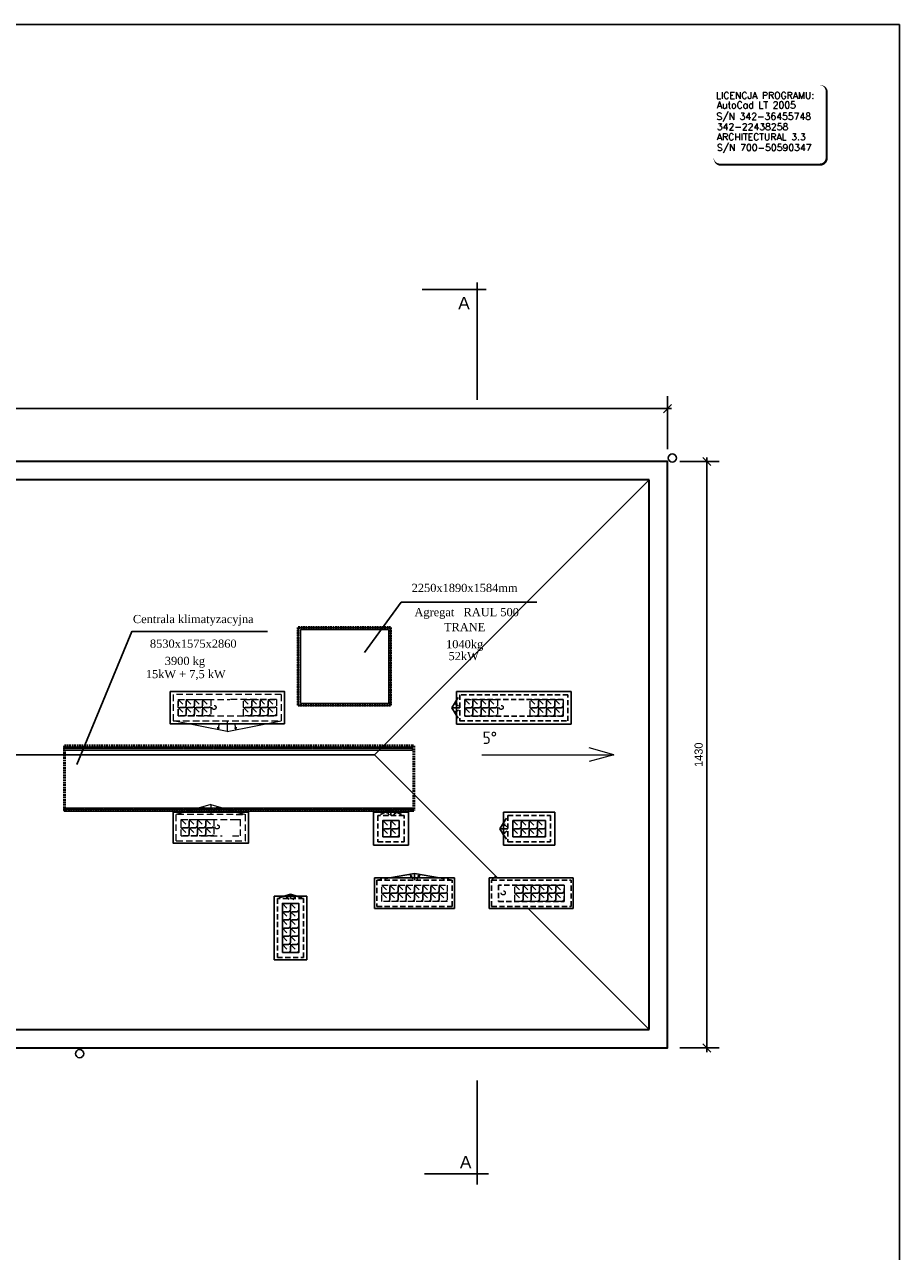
# Model space of a CAD drawing. Header units: millimetres. Extents: x 59723 to 73026, y -136 to 11642.
# Tile 11 of 11: x 70891 to 73026, y 8648 to 11642. Entities that reach past the tile are written whole.
import ezdxf

# ---------------------------------------------------------------- set-up
doc = ezdxf.new("R2010")
doc.units = ezdxf.units.MM
doc.header["$PDMODE"] = 3
for name, pattern in [('ACAD_ISO10W100', [18.5, 12, -3, 0.5, -3]), ('DASHED', [19.05, 12.7, -6.35]), ('KRESKOWA_2', [6, 4, -2]), ('KRESKOWA_X2', [12, 8, -4])]:
    doc.linetypes.add(name, pattern=pattern)
for name, color, linetype, lineweight in [('_wymiary', 1, 'Continuous', 9), ('I-centrala', 6, 'Continuous', 9), ('meble', 230, 'Continuous', 13), ('opisy pom', 3, 'Continuous', 20), ('OPISY POM. 100', 150, 'Continuous', 20), ('przerywana', 7, 'KRESKOWA_X2', 9), ('tabelki', 7, 'Continuous', 0), ('wymiary', 1, 'Continuous', 9)]:
    doc.layers.add(name, color=color, linetype=linetype, lineweight=lineweight)
doc.layers.add('OBRYS SCIAN', color=7, linetype='Continuous')
doc.styles.add('ROMANS', font='ROMANS')
doc.styles.add('SYSTEM', font='TXT')
doc.styles.add('TEXTS', font='romans.shx')
doc.dimstyles.new('Jacek2', dxfattribs={"dimscale": 2, "dimtxt": 10, "dimasz": 10, "dimexe": 15, "dimexo": 15, "dimgap": 5, "dimtad": 1, "dimdec": 0, "dimrnd": 0.5, "dimzin": 0, "dimdsep": 46, "dimtxsty": 'Standard', "dimblk": 'OBLIQUE', "dimcen": 0, "dimdle": 5, "dimadec": 1, "dimazin": 0, "dimtfac": 1, "dimtdec": 0, "dimtofl": 0, "dimtmove": 0, "dimatfit": 3, "dimfxl": 0, "dimtolj": 1, "dimtzin": 0, "dimarcsym": 0})

# ---------------------------------------------------------------- blocks, each defined once
blk = doc.blocks.new('_OBLIQUE')
at = {"color": 0, "linetype": 'ByBlock'}
blk.add_line((-0.5, -0.5), (0.5, 0.5), dxfattribs=at)
blk = doc.blocks.new('*D9')
at = {"layer": '_wymiary', "color": 0, "lineweight": -2}
for p, q in [((61024.7, 10660.2), (61024.7, 10734.8)), ((72460.2, 10605.7), (72460.2, 10734.8)), ((61014.7, 10704.8), (72470.2, 10704.8))]:
    blk.add_line(p, q, dxfattribs=at)
at = {"layer": 'Defpoints', "color": 0}
for p in [(72460.2, 10704.8), (61024.7, 10630.2), (72460.2, 10575.7)]:
    blk.add_point(p, dxfattribs=at)
at = {"layer": '_wymiary', "color": 0, "lineweight": -2, "xscale": 20, "yscale": 20, "zscale": 20, "rotation": 180}
blk.add_blockref('_OBLIQUE', (61024.7, 10704.8), dxfattribs=at)
at = {"layer": '_wymiary', "color": 0, "lineweight": -2, "xscale": 20, "yscale": 20, "zscale": 20}
blk.add_blockref('_OBLIQUE', (72460.2, 10704.8), dxfattribs=at)
at = {"layer": '_wymiary', "color": 0, "insert": (66742.5, 10724.8), "char_height": 20, "attachment_point": 5}
blk.add_mtext('\\A1;11436', dxfattribs=at)
blk = doc.blocks.new('*D10')
at = {"layer": '_wymiary', "color": 0, "lineweight": -2}
for p, q in [((72490.2, 10575.7), (72586.1, 10575.7)), ((72556.1, 10585.7), (72556.1, 9134.7)), ((72490.2, 9144.7), (72586.1, 9144.7))]:
    blk.add_line(p, q, dxfattribs=at)
at = {"layer": 'Defpoints', "color": 0}
for p in [(72460.2, 10575.7), (72460.2, 9144.7), (72556.1, 9144.7)]:
    blk.add_point(p, dxfattribs=at)
at = {"layer": '_wymiary', "color": 0, "lineweight": -2, "xscale": 20, "yscale": 20, "zscale": 20}
for p, rotation in [((72556.1, 10575.7), 90), ((72556.1, 9144.7), 270)]:
    blk.add_blockref('_OBLIQUE', p, dxfattribs=dict(at, rotation=rotation))
at = {"layer": '_wymiary', "color": 0, "insert": (72536.1, 9860.2), "char_height": 20, "attachment_point": 5, "rotation": 90}
blk.add_mtext('\\A1;1430', dxfattribs=at)

msp = doc.modelspace()

# ---------------------------------------------------------------- linework, layer by layer
for p, q in [((71861.1, 10995.5), (72017.3, 10995.5)), ((71996, 11012.5), (71996, 10758.5)), ((71996, 10980), (71996, 10726)), ((71996, 9065.2), (71996, 8811.3)), ((71867.3, 8837.5), (72023.6, 8837.5))]:
    msp.add_line(p, q)
msp.add_lwpolyline([(59723.3, 11642.1), (73026.1, 11642.1), (73026.1, -135.5), (59723.3, -135.5)], close=True)
for points in [[(72141.3, 10232.1), (71810.4, 10232.1), (71721, 10109.3)], [(71483.7, 10160.8), (71152.8, 10160.8), (71018.4, 9836.7)]]:
    msp.add_lwpolyline(points)
at = {"layer": 'I-centrala', "linetype": 'KRESKOWA_2', "lineweight": 50}
for p, q in [((70988.4, 9881.6), (71841.4, 9881.6)), ((70988.4, 9724.1), (70988.4, 9881.6)), ((71841.4, 9881.6), (71841.4, 9724.1)), ((71841.4, 9724.1), (70988.4, 9724.1))]:
    msp.add_line(p, q, dxfattribs=at)
msp.add_lwpolyline([(71559, 10170.3), (71784, 10170.3), (71784, 9981.3), (71559, 9981.3)], close=True, dxfattribs=at)
at = {"layer": 'meble'}
for p, q in [((71385.7, 9916.5), (71253.5, 9943.2)), ((71385.7, 9943.2), (71385.7, 9916.5)), ((71385.7, 9916.5), (71517.7, 9943.2)), ((71345.7, 9739.1), (71261.2, 9714)), ((71345.7, 9739.1), (71345.7, 9714)), ((71345.7, 9739.1), (71430.2, 9714))]:
    msp.add_line(p, q, dxfattribs=at)
at = {"layer": 'OBRYS SCIAN', "lineweight": 35}
for p, q in [((72415.2, 10530.7), (61069.7, 10530.7)), ((72415.2, 9189.7), (72415.2, 10530.7)), ((66293.7, 9189.7), (72415.2, 9189.7))]:
    msp.add_line(p, q, dxfattribs=at)
at = {"layer": 'OBRYS SCIAN'}
for p, q in [((72415.2, 10530.7), (71744.7, 9860.2)), ((71933.8, 9974.7), (71942.7, 9989.4)), ((71942.7, 9974.7), (71933.8, 9974.7)), ((71933.8, 9974.7), (71942.7, 9960)), ((71744.7, 9860.2), (66443.2, 9860.2)), ((72045.2, 9559.7), (71744.7, 9860.2)), ((71785.2, 9725.7), (71771.4, 9719.7)), ((71785.2, 9725.7), (71799, 9719.7)), ((72051.3, 9679.7), (72060.2, 9694.4)), ((72060.2, 9679.7), (72051.3, 9679.7)), ((72051.3, 9679.7), (72060.2, 9665)), ((72082.7, 9699.7), (72162.7, 9699.7)), ((72082.7, 9699.7), (72082.7, 9659.7)), ((72162.7, 9699.7), (72162.7, 9659.7)), ((72082.7, 9659.7), (72162.7, 9659.7)), ((71781.8, 9559.7), (71842.7, 9570.5)), ((71842.7, 9554.2), (71842.7, 9570.5)), ((71903.7, 9559.7), (71842.7, 9570.5)), ((72030.7, 9554.2), (72040.7, 9564.2)), ((71540.2, 9520), (71524.6, 9514.7)), ((71540.2, 9520), (71555.9, 9514.7)), ((72415.2, 9189.7), (72120.2, 9484.7))]:
    msp.add_line(p, q, dxfattribs=at)
at = {"layer": 'OBRYS SCIAN', "linetype": 'DASHED'}
for p, q in [((71942.7, 9989.4), (71953.2, 10006.7)), ((71942.7, 9974.7), (71953.2, 9974.7)), ((71942.7, 9960), (71953.2, 9942.7)), ((71771.4, 9719.7), (71753.2, 9711.7)), ((71785.2, 9711.7), (71785.2, 9725.7)), ((71799, 9719.7), (71817.2, 9711.7)), ((72060.2, 9694.4), (72070.7, 9711.7)), ((72070.7, 9711.7), (72174.7, 9711.7)), ((72070.7, 9711.7), (72070.7, 9647.7)), ((72174.7, 9711.7), (72174.7, 9647.7)), ((72060.2, 9679.7), (72070.7, 9679.7)), ((72060.2, 9665), (72070.7, 9647.7)), ((72070.7, 9647.7), (72174.7, 9647.7)), ((71781.8, 9559.7), (71750.7, 9554.2)), ((71903.7, 9559.7), (71934.7, 9554.2)), ((72030.7, 9554.2), (72224.7, 9554.2)), ((72030.7, 9490.2), (72030.7, 9554.2)), ((72224.7, 9490.2), (72224.7, 9554.2)), ((71524.6, 9514.7), (71508.2, 9509.2)), ((71540.2, 9509.2), (71540.2, 9520)), ((71555.9, 9514.7), (71572.2, 9509.2)), ((72030.7, 9490.2), (72224.7, 9490.2))]:
    msp.add_line(p, q, dxfattribs=at)
at = {"layer": 'OBRYS SCIAN', "lineweight": 25}
for p, q in [((71945.2, 10014.7), (72225.2, 10014.7)), ((71945.2, 9934.7), (71945.2, 10014.7)), ((72225.2, 9934.7), (72225.2, 10014.7)), ((71945.2, 9934.7), (72225.2, 9934.7)), ((71742.7, 9639.7), (71742.7, 9719.7)), ((71742.7, 9719.7), (71827.7, 9719.7)), ((71827.7, 9639.7), (71827.7, 9719.7)), ((72060.2, 9639.7), (72060.2, 9719.7)), ((72060.2, 9719.7), (72185.2, 9719.7)), ((72185.2, 9639.7), (72185.2, 9719.7)), ((71827.7, 9639.7), (71742.7, 9639.7)), ((72060.2, 9639.7), (72185.2, 9639.7)), ((71745.2, 9484.7), (71745.2, 9559.7)), ((71940.2, 9559.7), (71745.2, 9559.7)), ((71940.2, 9484.7), (71940.2, 9559.7)), ((72025.2, 9559.7), (72230.2, 9559.7)), ((72025.2, 9484.7), (72025.2, 9559.7)), ((72230.2, 9484.7), (72230.2, 9559.7)), ((71500.2, 9359.7), (71500.2, 9514.7)), ((71500.2, 9514.7), (71580.2, 9514.7)), ((71580.2, 9359.7), (71580.2, 9514.7)), ((71940.2, 9484.7), (71745.2, 9484.7)), ((72025.2, 9484.7), (72230.2, 9484.7)), ((71500.2, 9359.7), (71580.2, 9359.7))]:
    msp.add_line(p, q, dxfattribs=at)
at = {"layer": 'OBRYS SCIAN', "lineweight": 35}
msp.add_lwpolyline([(70563.7, 4681.6), (70563.7, 4691.6), (66360.7, 4691.6), (66360.7, 8785.7), (66338.7, 8785.7), (66338.7, 9144.7), (72460.2, 9144.7), (72460.2, 10575.7), (61024.7, 10575.7), (61024.7, 9976.2), (60824.7, 9976.2), (60824.7, 9144.7), (64919.2, 9144.7), (64919.2, 8785.7), (64902.2, 8785.7), (64902.9, 5533.6), (64456.2, 5533.6), (64456.2, 3472.7), (64914.3, 3472.7), (69508.6, 712.2), (69513.8, 720.8)], dxfattribs=at)
at = {"layer": 'OBRYS SCIAN', "lineweight": 25}
for points in [[(71246.2, 10014.7), (71525.2, 10014.7), (71525.2, 9935.7), (71246.2, 9935.7)], [(71253.7, 9719.7), (71437.7, 9719.7), (71437.7, 9644.7), (71253.7, 9644.7)]]:
    msp.add_lwpolyline(points, close=True, dxfattribs=at)
at = {"layer": 'OBRYS SCIAN', "linetype": 'DASHED'}
for points in [[(71953.2, 9942.7), (72217.2, 9942.7), (72217.2, 10006.7), (71953.2, 10006.7)], [(71965.2, 9954.7), (72205.2, 9954.7), (72205.2, 9994.7), (71965.2, 9994.7)], [(71753.2, 9647.7), (71817.2, 9647.7), (71817.2, 9711.7), (71753.2, 9711.7)], [(71750.7, 9490.2), (71934.7, 9490.2), (71934.7, 9554.2), (71750.7, 9554.2)], [(72207.7, 9542.2), (72047.7, 9542.2), (72047.7, 9502.2), (72207.7, 9502.2)], [(71508.2, 9365.2), (71572.2, 9365.2), (71572.2, 9509.2), (71508.2, 9509.2)]]:
    msp.add_lwpolyline(points, close=True, dxfattribs=at)
at = {"layer": 'OBRYS SCIAN'}
for points in [[(71765.2, 9659.7), (71805.2, 9659.7), (71805.2, 9699.7), (71765.2, 9699.7)], [(71520.2, 9377.2), (71560.2, 9377.2), (71560.2, 9497.2), (71520.2, 9497.2)]]:
    msp.add_lwpolyline(points, close=True, dxfattribs=at)
for centre in [(72471.8, 10584.3), (71025.4, 9130.6)]:
    msp.add_circle(centre, 10, dxfattribs=at)
at = {"layer": 'opisy pom'}
for p, q in [((71941.3, 9987), (71950.2, 9979.5)), ((71941.3, 9987), (71943.8, 9981.9)), ((71941.3, 9987), (71946.7, 9985.4)), ((71941.3, 9962.4), (71950.2, 9969.8)), ((71941.3, 9962.4), (71943.8, 9967.5)), ((71941.3, 9962.4), (71946.7, 9963.9)), ((71363.8, 9922), (71362.7, 9927.5)), ((71363.8, 9922), (71366.4, 9933.4)), ((71363.8, 9922), (71367.2, 9926.5)), ((71407.4, 9922), (71404, 9926.5)), ((71407.4, 9922), (71404.8, 9933.4)), ((71407.4, 9922), (71408.5, 9927.5)), ((72007.3, 9860.2), (72328.9, 9860.2)), ((72328.9, 9860.2), (72268.8, 9876.7)), ((72328.9, 9860.2), (72268.8, 9843.6)), ((71327.1, 9733.6), (71326, 9728.1)), ((71327.1, 9733.6), (71329.6, 9720.4)), ((71327.1, 9733.6), (71330.5, 9729.1)), ((71361.1, 9733.9), (71357.7, 9729.3)), ((71361.1, 9733.9), (71358.6, 9720.6)), ((71361.1, 9733.9), (71362.2, 9728.3)), ((71774.6, 9722.3), (71780.8, 9712.4)), ((71774.6, 9722.3), (71775.4, 9716.7)), ((71774.6, 9722.3), (71779.3, 9719.1)), ((71797.1, 9721.7), (71790.8, 9711.9)), ((71797.1, 9721.7), (71792.3, 9718.6)), ((71797.1, 9721.7), (71796.2, 9716.1)), ((72058.8, 9692), (72067.7, 9684.5)), ((72058.8, 9692), (72061.3, 9686.9)), ((72058.8, 9692), (72064.2, 9690.4)), ((72058.8, 9667.4), (72067.7, 9674.8)), ((72058.8, 9667.4), (72061.3, 9672.5)), ((72058.8, 9667.4), (72064.2, 9668.9)), ((71832.1, 9567), (71838.3, 9557.1)), ((71832.1, 9567), (71832.9, 9561.4)), ((71832.1, 9567), (71836.8, 9563.9)), ((71854.6, 9566.5), (71848.3, 9556.6)), ((71854.6, 9566.5), (71849.8, 9563.4)), ((71854.6, 9566.5), (71853.7, 9560.9)), ((71529.6, 9516.5), (71535.8, 9506.6)), ((71529.6, 9516.5), (71530.4, 9510.9)), ((71529.6, 9516.5), (71534.3, 9513.3)), ((71552.1, 9516), (71545.8, 9506.1)), ((71552.1, 9516), (71547.3, 9512.8)), ((71552.1, 9516), (71551.2, 9510.4))]:
    msp.add_line(p, q, dxfattribs=at)
at = {"layer": 'przerywana', "ltscale": 2}
for p, q in [((71517.7, 10007.2), (71253.7, 10007.2)), ((71253.7, 10007.2), (71253.7, 9943.2)), ((71517.7, 10007.2), (71517.7, 9943.2)), ((71265.7, 9995.2), (71285.7, 9975.2)), ((71265.7, 9995.2), (71391.7, 9995.2)), ((71265.7, 9995.2), (71265.7, 9955.2)), ((71265.7, 9975.2), (71285.7, 9955.2)), ((71285.7, 9995.2), (71305.7, 9975.2)), ((71285.7, 9975.2), (71305.7, 9955.2)), ((71305.7, 9995.2), (71325.7, 9975.2)), ((71305.7, 9975.2), (71325.7, 9955.2)), ((71325.7, 9995.2), (71345.7, 9975.2)), ((71325.7, 9975.2), (71345.7, 9955.2)), ((71505.7, 9995.2), (71391.7, 9995.2)), ((71425.7, 9995.2), (71445.7, 9975.2)), ((71425.7, 9975.2), (71445.7, 9955.2)), ((71445.7, 9995.2), (71465.7, 9975.2)), ((71445.7, 9975.2), (71465.7, 9955.2)), ((71465.7, 9995.2), (71485.7, 9975.2)), ((71465.7, 9975.2), (71485.7, 9955.2)), ((71485.7, 9995.2), (71505.7, 9975.2)), ((71485.7, 9975.2), (71505.7, 9955.2)), ((71505.7, 9995.2), (71505.7, 9955.2)), ((71965.2, 9994.7), (71985.2, 9974.7)), ((71965.2, 9974.7), (71985.2, 9954.7)), ((71985.2, 9994.7), (72005.2, 9974.7)), ((71985.2, 9974.7), (72005.2, 9954.7)), ((72005.2, 9994.7), (72025.2, 9974.7)), ((72005.2, 9974.7), (72025.2, 9954.7)), ((72025.2, 9994.7), (72045.2, 9974.7)), ((72025.2, 9974.7), (72045.2, 9954.7)), ((72125.2, 9994.7), (72145.2, 9974.7)), ((72125.2, 9974.7), (72145.2, 9954.7)), ((72145.2, 9994.7), (72165.2, 9974.7)), ((72145.2, 9974.7), (72165.2, 9954.7)), ((72165.2, 9994.7), (72185.2, 9974.7)), ((72165.2, 9974.7), (72185.2, 9954.7)), ((72185.2, 9994.7), (72205.2, 9974.7)), ((72185.2, 9974.7), (72205.2, 9954.7)), ((71253.7, 9943.2), (71517.7, 9943.2)), ((71265.7, 9955.2), (71411.7, 9955.2)), ((71411.7, 9955.2), (71505.7, 9955.2)), ((71261.2, 9650.1), (71261.2, 9714.1)), ((71424.2, 9714.1), (71261.2, 9714.1)), ((71273.2, 9662.1), (71273.2, 9702.1)), ((71273.2, 9702.1), (71407.3, 9702.1)), ((71273.2, 9702.1), (71293.2, 9682.1)), ((71293.2, 9702.1), (71313.2, 9682.1)), ((71313.2, 9702.1), (71333.2, 9682.1)), ((71333.2, 9702.1), (71353.2, 9682.1)), ((71407.3, 9714.1), (71424.2, 9714.1)), ((71407.3, 9714.1), (71424.2, 9714.1)), ((71407.3, 9702.1), (71418.2, 9702.1)), ((71418.2, 9662.1), (71418.2, 9702.1)), ((71430.2, 9650.1), (71430.2, 9714.1)), ((71273.2, 9682.1), (71293.2, 9662.1)), ((71293.2, 9682.1), (71313.2, 9662.1)), ((71313.2, 9682.1), (71333.2, 9662.1)), ((71333.2, 9682.1), (71353.2, 9662.1)), ((71765.2, 9699.7), (71785.2, 9679.7)), ((71765.2, 9679.7), (71785.2, 9659.7)), ((71785.2, 9699.7), (71805.2, 9679.7)), ((71785.2, 9679.7), (71805.2, 9659.7)), ((72082.7, 9699.7), (72102.7, 9679.7)), ((72082.7, 9679.7), (72102.7, 9659.7)), ((72102.7, 9699.7), (72122.7, 9679.7)), ((72102.7, 9679.7), (72122.7, 9659.7)), ((72122.7, 9699.7), (72142.7, 9679.7)), ((72122.7, 9679.7), (72142.7, 9659.7)), ((72142.7, 9699.7), (72162.7, 9679.7)), ((72142.7, 9679.7), (72162.7, 9659.7)), ((71261.2, 9650.1), (71430.2, 9650.1)), ((71273.2, 9662.1), (71373.2, 9662.1)), ((71398.2, 9662.1), (71418.2, 9662.1)), ((71762.7, 9542.2), (71782.7, 9522.2)), ((71762.7, 9522.2), (71782.7, 9502.2)), ((71782.7, 9542.2), (71802.7, 9522.2)), ((71782.7, 9522.2), (71802.7, 9502.2)), ((71802.7, 9542.2), (71822.7, 9522.2)), ((71802.7, 9522.2), (71822.7, 9502.2)), ((71822.7, 9542.2), (71842.7, 9522.2)), ((71822.7, 9522.2), (71842.7, 9502.2)), ((71842.7, 9542.2), (71862.7, 9522.2)), ((71842.7, 9522.2), (71862.7, 9502.2)), ((71862.7, 9542.2), (71882.7, 9522.2)), ((71862.7, 9522.2), (71882.7, 9502.2)), ((71882.7, 9542.2), (71902.7, 9522.2)), ((71882.7, 9522.2), (71902.7, 9502.2)), ((71902.7, 9542.2), (71922.7, 9522.2)), ((71902.7, 9522.2), (71922.7, 9502.2)), ((72087.7, 9542.2), (72107.7, 9522.2)), ((72087.7, 9522.2), (72107.7, 9502.2)), ((72107.7, 9542.2), (72127.7, 9522.2)), ((72107.7, 9522.2), (72127.7, 9502.2)), ((72127.7, 9542.2), (72147.7, 9522.2)), ((72127.7, 9522.2), (72147.7, 9502.2)), ((72147.7, 9542.2), (72167.7, 9522.2)), ((72147.7, 9522.2), (72167.7, 9502.2)), ((72167.7, 9542.2), (72187.7, 9522.2)), ((72167.7, 9522.2), (72187.7, 9502.2)), ((72187.7, 9542.2), (72207.7, 9522.2)), ((72187.7, 9522.2), (72207.7, 9502.2)), ((71520.2, 9497.2), (71540.2, 9477.2)), ((71540.2, 9497.2), (71560.2, 9477.2)), ((71520.2, 9477.2), (71540.2, 9457.2)), ((71540.2, 9477.2), (71560.2, 9457.2)), ((71520.2, 9457.2), (71540.2, 9437.2)), ((71520.2, 9437.2), (71540.2, 9417.2)), ((71540.2, 9457.2), (71560.2, 9437.2)), ((71540.2, 9437.2), (71560.2, 9417.2)), ((71520.2, 9417.2), (71540.2, 9397.2)), ((71540.2, 9417.2), (71560.2, 9397.2)), ((71520.2, 9397.2), (71540.2, 9377.2)), ((71540.2, 9397.2), (71560.2, 9377.2))]:
    msp.add_line(p, q, dxfattribs=at)
for points in [[(71285.7, 9975.2), (71265.7, 9975.2), (71265.7, 9995.2), (71285.7, 9995.2)], [(71285.7, 9955.2), (71265.7, 9955.2), (71265.7, 9975.2), (71285.7, 9975.2)], [(71305.7, 9975.2), (71285.7, 9975.2), (71285.7, 9995.2), (71305.7, 9995.2)], [(71305.7, 9955.2), (71285.7, 9955.2), (71285.7, 9975.2), (71305.7, 9975.2)], [(71325.7, 9975.2), (71305.7, 9975.2), (71305.7, 9995.2), (71325.7, 9995.2)], [(71325.7, 9955.2), (71305.7, 9955.2), (71305.7, 9975.2), (71325.7, 9975.2)], [(71345.7, 9975.2), (71325.7, 9975.2), (71325.7, 9995.2), (71345.7, 9995.2)], [(71345.7, 9955.2), (71325.7, 9955.2), (71325.7, 9975.2), (71345.7, 9975.2)], [(71445.7, 9975.2), (71425.7, 9975.2), (71425.7, 9995.2), (71445.7, 9995.2)], [(71445.7, 9955.2), (71425.7, 9955.2), (71425.7, 9975.2), (71445.7, 9975.2)], [(71465.7, 9975.2), (71445.7, 9975.2), (71445.7, 9995.2), (71465.7, 9995.2)], [(71465.7, 9955.2), (71445.7, 9955.2), (71445.7, 9975.2), (71465.7, 9975.2)], [(71485.7, 9975.2), (71465.7, 9975.2), (71465.7, 9995.2), (71485.7, 9995.2)], [(71485.7, 9955.2), (71465.7, 9955.2), (71465.7, 9975.2), (71485.7, 9975.2)], [(71505.7, 9975.2), (71485.7, 9975.2), (71485.7, 9995.2), (71505.7, 9995.2)], [(71505.7, 9955.2), (71485.7, 9955.2), (71485.7, 9975.2), (71505.7, 9975.2)], [(71985.2, 9974.7), (71965.2, 9974.7), (71965.2, 9994.7), (71985.2, 9994.7)], [(71985.2, 9954.7), (71965.2, 9954.7), (71965.2, 9974.7), (71985.2, 9974.7)], [(72005.2, 9974.7), (71985.2, 9974.7), (71985.2, 9994.7), (72005.2, 9994.7)], [(72005.2, 9954.7), (71985.2, 9954.7), (71985.2, 9974.7), (72005.2, 9974.7)], [(72025.2, 9974.7), (72005.2, 9974.7), (72005.2, 9994.7), (72025.2, 9994.7)], [(72025.2, 9954.7), (72005.2, 9954.7), (72005.2, 9974.7), (72025.2, 9974.7)], [(72045.2, 9974.7), (72025.2, 9974.7), (72025.2, 9994.7), (72045.2, 9994.7)], [(72045.2, 9954.7), (72025.2, 9954.7), (72025.2, 9974.7), (72045.2, 9974.7)], [(72145.2, 9974.7), (72125.2, 9974.7), (72125.2, 9994.7), (72145.2, 9994.7)], [(72145.2, 9954.7), (72125.2, 9954.7), (72125.2, 9974.7), (72145.2, 9974.7)], [(72165.2, 9974.7), (72145.2, 9974.7), (72145.2, 9994.7), (72165.2, 9994.7)], [(72165.2, 9954.7), (72145.2, 9954.7), (72145.2, 9974.7), (72165.2, 9974.7)], [(72185.2, 9974.7), (72165.2, 9974.7), (72165.2, 9994.7), (72185.2, 9994.7)], [(72185.2, 9954.7), (72165.2, 9954.7), (72165.2, 9974.7), (72185.2, 9974.7)], [(72205.2, 9974.7), (72185.2, 9974.7), (72185.2, 9994.7), (72205.2, 9994.7)], [(72205.2, 9954.7), (72185.2, 9954.7), (72185.2, 9974.7), (72205.2, 9974.7)], [(71293.2, 9682.1), (71273.2, 9682.1), (71273.2, 9702.1), (71293.2, 9702.1)], [(71313.2, 9682.1), (71293.2, 9682.1), (71293.2, 9702.1), (71313.2, 9702.1)], [(71333.2, 9682.1), (71313.2, 9682.1), (71313.2, 9702.1), (71333.2, 9702.1)], [(71353.2, 9682.1), (71333.2, 9682.1), (71333.2, 9702.1), (71353.2, 9702.1)], [(71293.2, 9662.1), (71273.2, 9662.1), (71273.2, 9682.1), (71293.2, 9682.1)], [(71313.2, 9662.1), (71293.2, 9662.1), (71293.2, 9682.1), (71313.2, 9682.1)], [(71333.2, 9662.1), (71313.2, 9662.1), (71313.2, 9682.1), (71333.2, 9682.1)], [(71353.2, 9662.1), (71333.2, 9662.1), (71333.2, 9682.1), (71353.2, 9682.1)], [(71785.2, 9679.7), (71765.2, 9679.7), (71765.2, 9699.7), (71785.2, 9699.7)], [(71785.2, 9659.7), (71765.2, 9659.7), (71765.2, 9679.7), (71785.2, 9679.7)], [(71805.2, 9679.7), (71785.2, 9679.7), (71785.2, 9699.7), (71805.2, 9699.7)], [(71805.2, 9659.7), (71785.2, 9659.7), (71785.2, 9679.7), (71805.2, 9679.7)], [(72102.7, 9679.7), (72082.7, 9679.7), (72082.7, 9699.7), (72102.7, 9699.7)], [(72102.7, 9659.7), (72082.7, 9659.7), (72082.7, 9679.7), (72102.7, 9679.7)], [(72122.7, 9679.7), (72102.7, 9679.7), (72102.7, 9699.7), (72122.7, 9699.7)], [(72122.7, 9659.7), (72102.7, 9659.7), (72102.7, 9679.7), (72122.7, 9679.7)], [(72142.7, 9679.7), (72122.7, 9679.7), (72122.7, 9699.7), (72142.7, 9699.7)], [(72142.7, 9659.7), (72122.7, 9659.7), (72122.7, 9679.7), (72142.7, 9679.7)], [(72162.7, 9679.7), (72142.7, 9679.7), (72142.7, 9699.7), (72162.7, 9699.7)], [(72162.7, 9659.7), (72142.7, 9659.7), (72142.7, 9679.7), (72162.7, 9679.7)], [(71782.7, 9522.2), (71762.7, 9522.2), (71762.7, 9542.2), (71782.7, 9542.2)], [(71782.7, 9502.2), (71762.7, 9502.2), (71762.7, 9522.2), (71782.7, 9522.2)], [(71802.7, 9522.2), (71782.7, 9522.2), (71782.7, 9542.2), (71802.7, 9542.2)], [(71802.7, 9502.2), (71782.7, 9502.2), (71782.7, 9522.2), (71802.7, 9522.2)], [(71822.7, 9522.2), (71802.7, 9522.2), (71802.7, 9542.2), (71822.7, 9542.2)], [(71822.7, 9502.2), (71802.7, 9502.2), (71802.7, 9522.2), (71822.7, 9522.2)], [(71842.7, 9522.2), (71822.7, 9522.2), (71822.7, 9542.2), (71842.7, 9542.2)], [(71842.7, 9502.2), (71822.7, 9502.2), (71822.7, 9522.2), (71842.7, 9522.2)], [(71862.7, 9522.2), (71842.7, 9522.2), (71842.7, 9542.2), (71862.7, 9542.2)], [(71862.7, 9502.2), (71842.7, 9502.2), (71842.7, 9522.2), (71862.7, 9522.2)], [(71882.7, 9522.2), (71862.7, 9522.2), (71862.7, 9542.2), (71882.7, 9542.2)], [(71882.7, 9502.2), (71862.7, 9502.2), (71862.7, 9522.2), (71882.7, 9522.2)], [(71902.7, 9522.2), (71882.7, 9522.2), (71882.7, 9542.2), (71902.7, 9542.2)], [(71902.7, 9502.2), (71882.7, 9502.2), (71882.7, 9522.2), (71902.7, 9522.2)], [(71922.7, 9522.2), (71902.7, 9522.2), (71902.7, 9542.2), (71922.7, 9542.2)], [(71922.7, 9502.2), (71902.7, 9502.2), (71902.7, 9522.2), (71922.7, 9522.2)], [(72107.7, 9522.2), (72087.7, 9522.2), (72087.7, 9542.2), (72107.7, 9542.2)], [(72107.7, 9502.2), (72087.7, 9502.2), (72087.7, 9522.2), (72107.7, 9522.2)], [(72127.7, 9522.2), (72107.7, 9522.2), (72107.7, 9542.2), (72127.7, 9542.2)], [(72127.7, 9502.2), (72107.7, 9502.2), (72107.7, 9522.2), (72127.7, 9522.2)], [(72147.7, 9522.2), (72127.7, 9522.2), (72127.7, 9542.2), (72147.7, 9542.2)], [(72147.7, 9502.2), (72127.7, 9502.2), (72127.7, 9522.2), (72147.7, 9522.2)], [(72167.7, 9522.2), (72147.7, 9522.2), (72147.7, 9542.2), (72167.7, 9542.2)], [(72167.7, 9502.2), (72147.7, 9502.2), (72147.7, 9522.2), (72167.7, 9522.2)], [(72187.7, 9522.2), (72167.7, 9522.2), (72167.7, 9542.2), (72187.7, 9542.2)], [(72187.7, 9502.2), (72167.7, 9502.2), (72167.7, 9522.2), (72187.7, 9522.2)], [(72207.7, 9522.2), (72187.7, 9522.2), (72187.7, 9542.2), (72207.7, 9542.2)], [(72207.7, 9502.2), (72187.7, 9502.2), (72187.7, 9522.2), (72207.7, 9522.2)], [(71540.2, 9477.2), (71520.2, 9477.2), (71520.2, 9497.2), (71540.2, 9497.2)], [(71560.2, 9477.2), (71540.2, 9477.2), (71540.2, 9497.2), (71560.2, 9497.2)], [(71540.2, 9457.2), (71520.2, 9457.2), (71520.2, 9477.2), (71540.2, 9477.2)], [(71560.2, 9457.2), (71540.2, 9457.2), (71540.2, 9477.2), (71560.2, 9477.2)], [(71540.2, 9437.2), (71520.2, 9437.2), (71520.2, 9457.2), (71540.2, 9457.2)], [(71540.2, 9417.2), (71520.2, 9417.2), (71520.2, 9437.2), (71540.2, 9437.2)], [(71560.2, 9437.2), (71540.2, 9437.2), (71540.2, 9457.2), (71560.2, 9457.2)], [(71560.2, 9417.2), (71540.2, 9417.2), (71540.2, 9437.2), (71560.2, 9437.2)], [(71540.2, 9397.2), (71520.2, 9397.2), (71520.2, 9417.2), (71540.2, 9417.2)], [(71560.2, 9397.2), (71540.2, 9397.2), (71540.2, 9417.2), (71560.2, 9417.2)], [(71540.2, 9377.2), (71520.2, 9377.2), (71520.2, 9397.2), (71540.2, 9397.2)], [(71560.2, 9377.2), (71540.2, 9377.2), (71540.2, 9397.2), (71560.2, 9397.2)]]:
    msp.add_lwpolyline(points, close=True, dxfattribs=at)
for centre in [(71353.5, 9975.6), (72054.1, 9975.6), (71361.1, 9684.1), (72059.2, 9523)]:
    msp.add_circle(centre, 5, dxfattribs=at)
at = {"layer": 'tabelki'}
msp.add_lwpolyline([(72589.4, 11300.2, 5.51, 5.51, 0), (72832, 11300.2, 5.51, 5.51, 0.414214), (72848.5, 11316.7, 5.51, 5.51, 0), (72848.5, 11477.8, 5.51, 0, 0.414214), (72832, 11494.3, 0, 0, 0), (72589.4, 11494.3, 0, 0, 0.414214), (72572.9, 11477.8, 0, 0, 0), (72572.9, 11316.7, 0, 5.51, 0.414214)], format="xyseb", close=True, dxfattribs=at)
at = {"layer": 'wymiary', "lineweight": 20}
for p, q in [((71559.1, 9980.7), (71559.1, 10170.7)), ((71559.1, 10170.7), (71784.1, 10170.7)), ((71564.1, 10165.7), (71564.1, 9985.7)), ((71564.1, 10165.7), (71779.1, 10165.7)), ((71779.1, 10165.7), (71779.1, 9985.7)), ((71784.1, 10170.7), (71784.1, 9980.7)), ((71559.1, 9980.7), (71784.1, 9980.7)), ((71564.1, 9985.7), (71779.1, 9985.7)), ((71784.1, 9980.7), (71779.1, 9985.7)), ((70988.2, 9879.7), (71838.2, 9879.7)), ((70988.2, 9871.5), (70988.2, 9879.7)), ((70988.2, 9871.5), (71838.2, 9871.5)), ((71838.2, 9871.5), (71838.2, 9879.7)), ((70988.2, 9730.9), (71838.2, 9730.9)), ((70988.2, 9722.7), (70988.2, 9730.9)), ((71838.2, 9722.7), (71838.2, 9730.9)), ((70988.2, 9722.7), (71417.7, 9722.7)), ((71417.7, 9722.7), (71838.2, 9722.7))]:
    msp.add_line(p, q, dxfattribs=at)
at = {"layer": 'wymiary', "linetype": 'KRESKOWA_2', "lineweight": 20, "ltscale": 0.2}
for p, q in [((71559.8, 10169.9), (71559.8, 9981.4)), ((71559.8, 10169.9), (71783.3, 10169.9)), ((71783.3, 10169.9), (71783.3, 9981.4)), ((71559.8, 9981.4), (71783.3, 9981.4)), ((70988.2, 9876), (71838.2, 9876)), ((70988.2, 9875.2), (71838.2, 9875.2)), ((70988.2, 9727.2), (71838.2, 9727.2)), ((70988.2, 9726.4), (71838.2, 9726.4))]:
    msp.add_line(p, q, dxfattribs=at)
at = {"layer": 'wymiary', "linetype": 'ACAD_ISO10W100', "lineweight": 20}
for p, q in [((70988.2, 9875.6), (71838.2, 9875.6)), ((70988.2, 9726.8), (71838.2, 9726.8))]:
    msp.add_line(p, q, dxfattribs=at)

# ---------------------------------------------------------------- texts
at = {"char_height": 20, "width": 2322.046, "attachment_point": 5}
for s, insert in [('{\\fTimes New Roman|b0|i0|c238|p18;2250x1890x1584mm}', (71965, 10267.2)), ('{\\fTimes New Roman|b0|i0|c238|p18;Agregat   RAUL 500}', (71970, 10204.9)), ('{\\fTimes New Roman|b0|i0|c238|p18;Centrala klimatyzacyjna}', (71302.8, 10188.1)), ('{\\fTimes New Roman|b0|i0|c238|p18;TRANE}', (71965, 10171.7)), ('{\\fTimes New Roman|b0|i0|c238|p18;8530x1575x2860}', (71302.8, 10131.1)), ('{\\fTimes New Roman|b0|i0|c238|p18;1040kg}', (71965, 10126.8)), ('{\\fTimes New Roman|b0|i0|c238|p18;3900 kg}', (71282.5, 10085.9)), ('{\\fTimes New Roman|b0|i0|c238|p18;52kW}', (71962.6, 10100.8)), ('{\\fTimes New Roman|b0|i0|c238|p18;15kW + 7,5 kW}', (71284.5, 10054.7))]:
    msp.add_mtext(s, dxfattribs=dict(at, insert=insert))
at = {"layer": 'opisy pom', "insert": (72009, 9916.6), "char_height": 30, "attachment_point": 1, "style": 'ROMANS'}
msp.add_mtext('{\\Fisocp.shx|c238;5°}', dxfattribs=at)
at = {"layer": 'OPISY POM. 100', "char_height": 30, "attachment_point": 1, "style": 'SYSTEM'}
for insert in [(71949.4, 10977.5), (71953.6, 8881)]:
    msp.add_mtext('{\\fArial|b0|i0|c238|p34;A}', dxfattribs=dict(at, insert=insert))
at = {"layer": 'tabelki', "style": 'TEXTS'}
for s, p in [('LICENCJA PROGRAMU:', (72578.7, 11460.8)), ('AutoCad LT 2005', (72580.6, 11437.5)), ('S/N 342-36455748', (72579.4, 11409.9)), ('342-22438258', (72580.6, 11384.4)), ('ARCHITECTURAL 3.3', (72580.6, 11359.6)), ('S/N 700-50590347', (72580.6, 11333.6))]:
    msp.add_text(s, height=16.538, dxfattribs=at).set_placement(p)

# ---------------------------------------------------------------- dimensions: what is measured, and where the dimension line sits
at = {"layer": '_wymiary'}
dim = msp.add_linear_dim(base=(72460.222004, 10704.8066388), p1=(61024.722004, 10630.2067382), p2=(72460.222004, 10575.6869728), dimstyle='Jacek2', override={"dimtmove": 1}, dxfattribs=at)
dim.commit()
dim.dimension.update_dxf_attribs({"geometry": '*D9', "text_midpoint": (66742.472004, 10724.8066388)})
dim = msp.add_linear_dim(base=(72556.1, 9144.7), p1=(72460.2, 10575.7), p2=(72460.2, 9144.7), angle=90, text='1430', dimstyle='Jacek2', dxfattribs=at)
dim.commit()
dim.dimension.update_dxf_attribs({"geometry": '*D10', "text_midpoint": (72536.1, 9860.2)})

doc.saveas('drawing.dxf')
